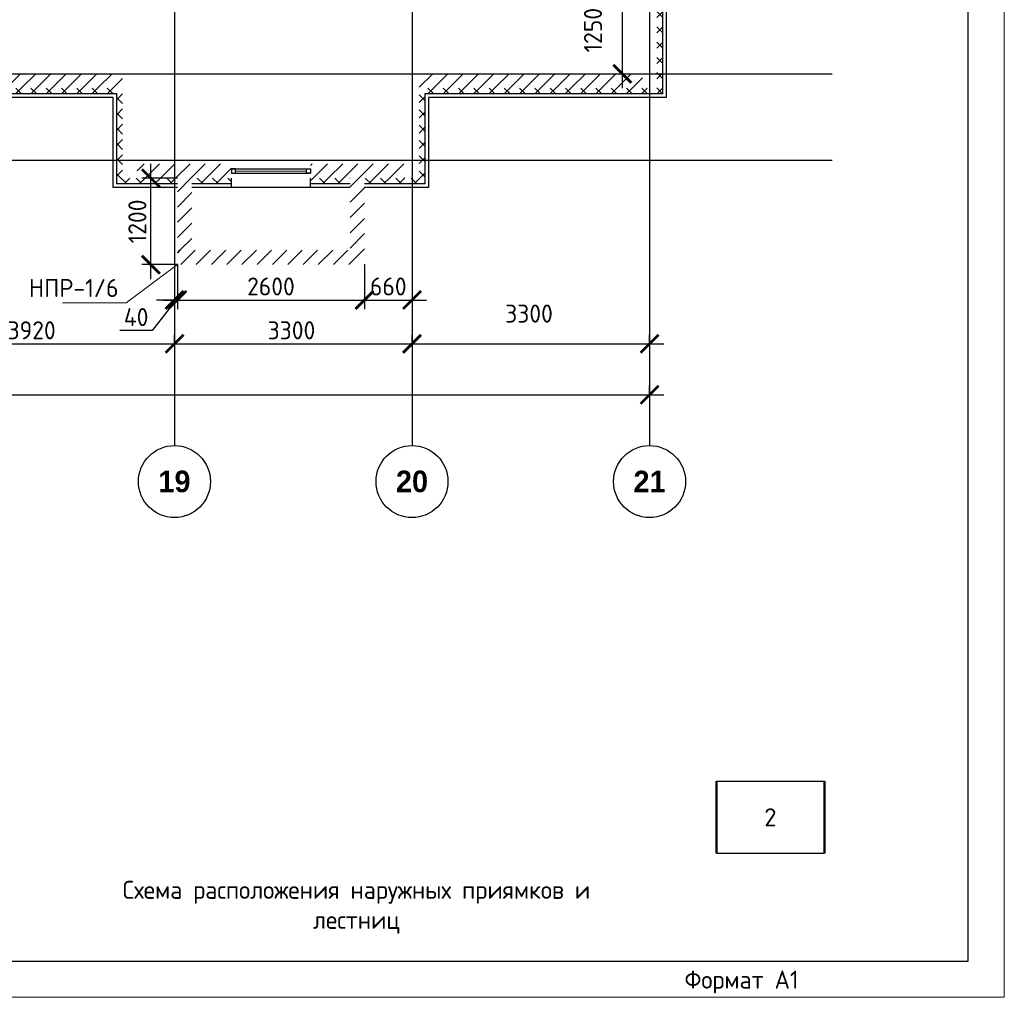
# Model space of a CAD drawing. Header units: millimetres. Extents: x 130535 to 1380046, y -231620 to 121434.
# Tile 27 of 135: x 284357 to 298036, y -52734 to -39157. Entities that reach past the tile are written whole.
import ezdxf

# ---------------------------------------------------------------- set-up
doc = ezdxf.new("R2010")
doc.units = ezdxf.units.MM
doc.linetypes.add('______5', pattern=[1.1, 0.8, -0.1, 0.1, -0.1])
doc.linetypes.add('DASHDOT_axis', pattern=[24, 20, -1.5, 1, -1.5])
doc.layers.get('DEFPOINTS').update_dxf_attribs({"lineweight": 0})
for name, color, linetype, lineweight in [('Standard', 7, 'Continuous', 25), ('АС-Таблицы', 7, 'Continuous', 20), ('Двери', 7, 'Continuous', 25), ('Колонны текст', 7, 'Continuous', 0), ('Общий01', 7, 'Continuous', 13), ('Оси', 7, '______5', 18), ('Размерная линия_ общее', 7, 'Continuous', 18), ('РАЗМЕРЫ', 7, 'Continuous', 9), ('Стена_ бетон несущ.', 7, 'Continuous', 70), ('Текст', 7, 'Continuous', 25), ('ТОНКИЕ', 7, 'Continuous', 9)]:
    doc.layers.add(name, color=color, linetype=linetype, lineweight=lineweight)
doc.layers.add('ТОЛСТЫЕ_ОСНОВНЫЕ', color=7, linetype='Continuous')
doc.styles.add('Century Gothic', font='GOTHIC.TTF')
doc.styles.add('GOST-2.304_Type-B', font='GOST_Common.ttf')
doc.styles.add('style1', font='GOST_Common.ttf', dxfattribs={"height": 500})
doc.styles.add('ГОСТ', font='isocpeur.TTF')
doc.dimstyles.new('СПДС', dxfattribs={"dimscale": 100, "dimtxt": 2.5, "dimasz": 2.5, "dimexe": 1.25, "dimexo": 0, "dimtad": 1, "dimdec": 0, "dimtxsty": 'GOST-2.304_Type-B', "dimblk": 'ARCHTICK', "dimcen": 2.5, "dimdle": 2, "dimadec": 0, "dimazin": 2, "dimtfac": 0.75, "dimtdec": 0, "dimtmove": 1, "dimatfit": 3, "dimfxl": 1, "dimtolj": 1, "dimarcsym": 1})
pattern_1 = [(45, (387224.73, -49905.39), (-106.06602, 106.06602), []), (135, (387224.73, -49905.39), (-106.06602, -106.06602), [])]
pattern_2 = [(45, (387224.73, -49905.4), (-212.132, 212.132), []), (45, (387118.66, -49799.32), (-212.132, 212.132), [])]

# ---------------------------------------------------------------- blocks, each defined once
blk = doc.blocks.new('*T11')
at = {"layer": 'АС-Таблицы', "color": 0, "linetype": 'ByBlock', "lineweight": -2}
for p, q in [((0, 0), (1500, 0)), ((0, -1000), (1500, -1000))]:
    blk.add_line(p, q, dxfattribs=at)
at = {"layer": 'АС-Таблицы', "color": 0, "linetype": 'ByBlock', "lineweight": 50}
for p, q in [((0, 0), (0, -1000)), ((1500, 0), (1500, -1000))]:
    blk.add_line(p, q, dxfattribs=at)
at = {"layer": 'АС-Таблицы', "color": 0, "insert": (750, -500), "char_height": 250, "width": 1000, "attachment_point": 5, "style": 'ГОСТ'}
blk.add_mtext('2', dxfattribs=at)
blk = doc.blocks.new('*U1424')
at = {"layer": 'ТОЛСТЫЕ_ОСНОВНЫЕ'}
blk.add_lwpolyline([(20, 5), (836, 5), (836, 589), (20, 589)], close=True, dxfattribs=at)
at = {"layer": 'ТОНКИЕ'}
blk.add_lwpolyline([(0, 0), (841, 0), (841, 594), (0, 594)], close=True, dxfattribs=at)
at = {"layer": 'Текст', "style": 'style1'}
blk.add_text('Формат А1', height=2.5, dxfattribs=at).set_placement((796.57, 1.2))
blk = doc.blocks.new('_ArchTick')
at = {"color": 0, "linetype": 'ByBlock', "const_width": 0.15}
blk.add_lwpolyline([(-0.5, -0.5), (0.5, 0.5)], dxfattribs=at)
blk = doc.blocks.new('*D161')
at = {"layer": 'DEFPOINTS', "color": 0, "linetype": 'Continuous', "lineweight": 0, "transparency": 16777216}
for p in [(292730, -38659), (292730, -38659), (292730, -39909)]:
    blk.add_point(p, dxfattribs=at)
at = {"layer": 'Размерная линия_ общее', "color": 0, "linetype": 'Continuous', "lineweight": -2, "transparency": 16777216}
for p, q in [((292730, -40109), (292730, -38459)), ((292730, -38659), (292855, -38659)), ((292730, -39909), (292855, -39909))]:
    blk.add_line(p, q, dxfattribs=at)
at = {"layer": 'Размерная линия_ общее', "color": 0, "linetype": 'Continuous', "lineweight": -2, "transparency": 16777216, "xscale": 250, "yscale": 250, "zscale": 250}
for p, rotation in [((292730, -38659), 90), ((292730, -39909), 270)]:
    blk.add_blockref('_ArchTick', p, dxfattribs=dict(at, rotation=rotation))
at = {"layer": 'Размерная линия_ общее', "color": 0, "linetype": 'Continuous', "lineweight": 13, "transparency": 16777216, "insert": (292322, -39303), "char_height": 250, "width": 65.43, "attachment_point": 5, "rotation": 90, "style": 'GOST-2.304_Type-B'}
blk.add_mtext('\\A1;1250', dxfattribs=at)
blk = doc.blocks.new('NSY101')
at = {"color": 0, "linetype": 'ByBlock', "lineweight": -2}
blk.add_circle((0, 0), 0.05, dxfattribs=at)
blk = doc.blocks.new('СЛОЖНЫЙ_ОБЪЕКТ_72')
at = {"layer": 'Оси', "color": 16, "linetype": 'Continuous', "lineweight": 25, "transparency": 33554687, "xscale": 9.999999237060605, "yscale": 9.999999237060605, "zscale": 9.999999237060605}
blk.add_blockref('NSY101', (-100.725, 1.401), dxfattribs=at)
at = {"layer": 'Оси', "color": 16, "linetype": 'Continuous', "lineweight": 25, "transparency": 33554687, "insert": (-100.725, 1.401), "char_height": 0.3, "width": 0.62, "attachment_point": 5, "style": 'Century Gothic'}
blk.add_mtext('\\A1;{\\fCentury Gothic|i0|b1;\\H0.300000;\\W1.000000;\\C16;19}\\P', dxfattribs=at)
blk = doc.blocks.new('СЛОЖНЫЙ_ОБЪЕКТ_73')
at = {"layer": 'Оси', "color": 16, "linetype": 'Continuous', "lineweight": 25, "transparency": 33554687, "xscale": 9.999999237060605, "yscale": 9.999999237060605, "zscale": 9.999999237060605}
blk.add_blockref('NSY101', (-97.425, 1.401), dxfattribs=at)
at = {"layer": 'Оси', "color": 16, "linetype": 'Continuous', "lineweight": 25, "transparency": 33554687, "insert": (-97.425, 1.401), "char_height": 0.3, "width": 0.62, "attachment_point": 5, "style": 'Century Gothic'}
blk.add_mtext('\\A1;{\\fCentury Gothic|i0|b1;\\H0.300000;\\W1.000000;\\C16;20}\\P', dxfattribs=at)
blk = doc.blocks.new('СЛОЖНЫЙ_ОБЪЕКТ_74')
at = {"layer": 'Оси', "color": 16, "linetype": 'Continuous', "lineweight": 25, "transparency": 33554687, "xscale": 9.999999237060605, "yscale": 9.999999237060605, "zscale": 9.999999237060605}
blk.add_blockref('NSY101', (-94.125, 1.401), dxfattribs=at)
at = {"layer": 'Оси', "color": 16, "linetype": 'Continuous', "lineweight": 25, "transparency": 33554687, "insert": (-94.125, 1.401), "char_height": 0.3, "width": 0.62, "attachment_point": 5, "style": 'Century Gothic'}
blk.add_mtext('\\A1;{\\fCentury Gothic|i0|b1;\\H0.300000;\\W1.000000;\\C16;21}\\P', dxfattribs=at)
blk = doc.blocks.new('*D175')
at = {"layer": 'DEFPOINTS', "color": 0, "linetype": 'Continuous', "lineweight": 0, "transparency": 16777216}
for p in [(272068, -44366), (293108, -44366), (293108, -44366)]:
    blk.add_point(p, dxfattribs=at)
at = {"layer": 'РАЗМЕРЫ', "color": 0, "linetype": 'Continuous', "lineweight": -2, "transparency": 16777216}
for p, q in [((272068, -44366), (272068, -44241)), ((293108, -44366), (293108, -44241)), ((271868, -44366), (293308, -44366))]:
    blk.add_line(p, q, dxfattribs=at)
at = {"layer": 'РАЗМЕРЫ', "color": 0, "linetype": 'Continuous', "lineweight": -2, "transparency": 16777216, "xscale": 250, "yscale": 250, "zscale": 250, "rotation": 180}
blk.add_blockref('_ArchTick', (272068, -44366), dxfattribs=at)
at = {"layer": 'РАЗМЕРЫ', "color": 0, "linetype": 'Continuous', "lineweight": -2, "transparency": 16777216, "xscale": 250, "yscale": 250, "zscale": 250}
blk.add_blockref('_ArchTick', (293108, -44366), dxfattribs=at)
at = {"layer": 'РАЗМЕРЫ', "color": 0, "linetype": 'Continuous', "lineweight": 0, "transparency": 16777216, "insert": (281881, -44178), "char_height": 250, "width": 104.17, "attachment_point": 5, "style": 'GOST-2.304_Type-B'}
blk.add_mtext('\\A1;21040', dxfattribs=at)
blk = doc.blocks.new('*D152')
at = {"layer": 'DEFPOINTS', "color": 0, "linetype": 'Continuous', "lineweight": 0, "transparency": 16777216}
for p in [(282588, -43658), (286508, -43658), (286508, -43658)]:
    blk.add_point(p, dxfattribs=at)
at = {"layer": 'РАЗМЕРЫ', "color": 0, "linetype": 'Continuous', "lineweight": -2, "transparency": 16777216}
for p, q in [((282588, -43658), (282588, -43533)), ((286508, -43658), (286508, -43533)), ((282388, -43658), (286708, -43658))]:
    blk.add_line(p, q, dxfattribs=at)
at = {"layer": 'РАЗМЕРЫ', "color": 0, "linetype": 'Continuous', "lineweight": -2, "transparency": 16777216, "xscale": 250, "yscale": 250, "zscale": 250, "rotation": 180}
blk.add_blockref('_ArchTick', (282588, -43658), dxfattribs=at)
at = {"layer": 'РАЗМЕРЫ', "color": 0, "linetype": 'Continuous', "lineweight": -2, "transparency": 16777216, "xscale": 250, "yscale": 250, "zscale": 250}
blk.add_blockref('_ArchTick', (286508, -43658), dxfattribs=at)
at = {"layer": 'РАЗМЕРЫ', "color": 0, "linetype": 'Continuous', "lineweight": 0, "transparency": 16777216, "insert": (284523, -43471), "char_height": 250, "width": 83.33, "attachment_point": 5, "style": 'GOST-2.304_Type-B'}
blk.add_mtext('\\A1;3920', dxfattribs=at)
blk = doc.blocks.new('*D153')
at = {"layer": 'DEFPOINTS', "color": 0, "linetype": 'Continuous', "lineweight": 0, "transparency": 16777216}
for p in [(286508, -43658), (289808, -43658), (289808, -43658)]:
    blk.add_point(p, dxfattribs=at)
at = {"layer": 'РАЗМЕРЫ', "color": 0, "linetype": 'Continuous', "lineweight": -2, "transparency": 16777216}
for p, q in [((286508, -43658), (286508, -43533)), ((289808, -43658), (289808, -43533)), ((286308, -43658), (290008, -43658))]:
    blk.add_line(p, q, dxfattribs=at)
at = {"layer": 'РАЗМЕРЫ', "color": 0, "linetype": 'Continuous', "lineweight": -2, "transparency": 16777216, "xscale": 250, "yscale": 250, "zscale": 250, "rotation": 180}
blk.add_blockref('_ArchTick', (286508, -43658), dxfattribs=at)
at = {"layer": 'РАЗМЕРЫ', "color": 0, "linetype": 'Continuous', "lineweight": -2, "transparency": 16777216, "xscale": 250, "yscale": 250, "zscale": 250}
blk.add_blockref('_ArchTick', (289808, -43658), dxfattribs=at)
at = {"layer": 'РАЗМЕРЫ', "color": 0, "linetype": 'Continuous', "lineweight": 0, "transparency": 16777216, "insert": (288133, -43471), "char_height": 250, "width": 83.33, "attachment_point": 5, "style": 'GOST-2.304_Type-B'}
blk.add_mtext('\\A1;3300', dxfattribs=at)
blk = doc.blocks.new('*D154')
at = {"layer": 'DEFPOINTS', "color": 0, "linetype": 'Continuous', "lineweight": 0, "transparency": 16777216}
for p in [(289808, -43658), (293108, -43658), (293108, -43658)]:
    blk.add_point(p, dxfattribs=at)
at = {"layer": 'РАЗМЕРЫ', "color": 0, "linetype": 'Continuous', "lineweight": -2, "transparency": 16777216}
for p, q in [((289808, -43658), (289808, -43533)), ((293108, -43658), (293108, -43533)), ((289608, -43658), (293308, -43658))]:
    blk.add_line(p, q, dxfattribs=at)
at = {"layer": 'РАЗМЕРЫ', "color": 0, "linetype": 'Continuous', "lineweight": -2, "transparency": 16777216, "xscale": 250, "yscale": 250, "zscale": 250, "rotation": 180}
blk.add_blockref('_ArchTick', (289808, -43658), dxfattribs=at)
at = {"layer": 'РАЗМЕРЫ', "color": 0, "linetype": 'Continuous', "lineweight": -2, "transparency": 16777216, "xscale": 250, "yscale": 250, "zscale": 250}
blk.add_blockref('_ArchTick', (293108, -43658), dxfattribs=at)
at = {"layer": 'РАЗМЕРЫ', "color": 0, "linetype": 'Continuous', "lineweight": 0, "transparency": 16777216, "insert": (291433, -43239), "char_height": 250, "width": 83.33, "attachment_point": 5, "style": 'GOST-2.304_Type-B'}
blk.add_mtext('\\A1;3300', dxfattribs=at)
blk = doc.blocks.new('*D179')
at = {"layer": 'DEFPOINTS', "color": 0, "linetype": 'Continuous', "lineweight": 0, "transparency": 16777216}
for p in [(286548, -42559, -350), (289148, -42559, -350), (289148, -43050)]:
    blk.add_point(p, dxfattribs=at)
at = {"layer": 'РАЗМЕРЫ', "color": 0, "linetype": 'Continuous', "lineweight": -2, "transparency": 16777216}
for p, q in [((286548, -42559), (286548, -43175)), ((289148, -42559), (289148, -43175)), ((286348, -43050), (289348, -43050))]:
    blk.add_line(p, q, dxfattribs=at)
at = {"layer": 'РАЗМЕРЫ', "color": 0, "linetype": 'Continuous', "lineweight": -2, "transparency": 16777216, "xscale": 250, "yscale": 250, "zscale": 250, "rotation": 180}
blk.add_blockref('_ArchTick', (286548, -43050), dxfattribs=at)
at = {"layer": 'РАЗМЕРЫ', "color": 0, "linetype": 'Continuous', "lineweight": -2, "transparency": 16777216, "xscale": 250, "yscale": 250, "zscale": 250}
blk.add_blockref('_ArchTick', (289148, -43050), dxfattribs=at)
at = {"layer": 'РАЗМЕРЫ', "color": 0, "linetype": 'Continuous', "lineweight": 0, "transparency": 16777216, "insert": (287848, -42862), "char_height": 250, "attachment_point": 5, "style": 'GOST-2.304_Type-B'}
blk.add_mtext('\\A1;2600', dxfattribs=at)
blk = doc.blocks.new('*D180')
at = {"layer": 'DEFPOINTS', "color": 0, "linetype": 'Continuous', "lineweight": 0, "transparency": 16777216}
for p in [(286179, -41359), (286548, -41359, -350), (286548, -42559, -350)]:
    blk.add_point(p, dxfattribs=at)
at = {"layer": 'РАЗМЕРЫ', "color": 0, "linetype": 'Continuous', "lineweight": -2, "transparency": 16777216}
for p, q in [((286179, -42759), (286179, -41159)), ((286548, -41359), (286054, -41359)), ((286548, -42559), (286054, -42559))]:
    blk.add_line(p, q, dxfattribs=at)
at = {"layer": 'РАЗМЕРЫ', "color": 0, "linetype": 'Continuous', "lineweight": -2, "transparency": 16777216, "xscale": 250, "yscale": 250, "zscale": 250}
for p, rotation in [((286179, -41359), 90), ((286179, -42559), 270)]:
    blk.add_blockref('_ArchTick', p, dxfattribs=dict(at, rotation=rotation))
at = {"layer": 'РАЗМЕРЫ', "color": 0, "linetype": 'Continuous', "lineweight": 0, "transparency": 16777216, "insert": (285992, -41959), "char_height": 250, "attachment_point": 5, "rotation": 90, "style": 'GOST-2.304_Type-B'}
blk.add_mtext('\\A1;1200', dxfattribs=at)
blk = doc.blocks.new('*D181')
at = {"layer": 'DEFPOINTS', "color": 0, "linetype": 'Continuous', "lineweight": 0, "transparency": 16777216}
for p in [(286508, -40306), (286548, -42559), (286508, -43050)]:
    blk.add_point(p, dxfattribs=at)
at = {"layer": 'РАЗМЕРЫ', "color": 0, "linetype": 'Continuous', "lineweight": -2, "transparency": 16777216}
for p, q in [((286508, -40306), (286508, -43175)), ((286548, -42559), (286548, -43175)), ((286528, -43050), (286200, -43474)), ((286508, -43050), (286258, -43050)), ((286548, -43050), (286508, -43050)), ((286548, -43050), (286508, -43050)), ((286548, -43050), (286798, -43050)), ((286200, -43474), (285750, -43474))]:
    blk.add_line(p, q, dxfattribs=at)
at = {"layer": 'РАЗМЕРЫ', "color": 0, "linetype": 'Continuous', "lineweight": -2, "transparency": 16777216, "xscale": 250, "yscale": 250, "zscale": 250}
blk.add_blockref('_ArchTick', (286508, -43050), dxfattribs=at)
at = {"layer": 'РАЗМЕРЫ', "color": 0, "linetype": 'Continuous', "lineweight": -2, "transparency": 16777216, "xscale": 250, "yscale": 250, "zscale": 250, "rotation": 180}
blk.add_blockref('_ArchTick', (286548, -43050), dxfattribs=at)
at = {"layer": 'РАЗМЕРЫ', "color": 0, "linetype": 'Continuous', "lineweight": 0, "transparency": 16777216, "insert": (285975, -43287), "char_height": 250, "attachment_point": 5, "style": 'GOST-2.304_Type-B'}
blk.add_mtext('\\A1;40', dxfattribs=at)
blk = doc.blocks.new('*D182')
at = {"layer": 'DEFPOINTS', "color": 0, "linetype": 'Continuous', "lineweight": 0, "transparency": 16777216}
for p in [(289808, -40368), (289148, -42630), (289808, -43050)]:
    blk.add_point(p, dxfattribs=at)
at = {"layer": 'РАЗМЕРЫ', "color": 0, "linetype": 'Continuous', "lineweight": -2, "transparency": 16777216}
for p, q in [((289808, -40368), (289808, -43175)), ((289148, -42630), (289148, -43175)), ((288948, -43050), (290008, -43050))]:
    blk.add_line(p, q, dxfattribs=at)
at = {"layer": 'РАЗМЕРЫ', "color": 0, "linetype": 'Continuous', "lineweight": -2, "transparency": 16777216, "xscale": 250, "yscale": 250, "zscale": 250, "rotation": 180}
blk.add_blockref('_ArchTick', (289148, -43050), dxfattribs=at)
at = {"layer": 'РАЗМЕРЫ', "color": 0, "linetype": 'Continuous', "lineweight": -2, "transparency": 16777216, "xscale": 250, "yscale": 250, "zscale": 250}
blk.add_blockref('_ArchTick', (289808, -43050), dxfattribs=at)
at = {"layer": 'РАЗМЕРЫ', "color": 0, "linetype": 'Continuous', "lineweight": 0, "transparency": 16777216, "insert": (289478, -42862), "char_height": 250, "attachment_point": 5, "style": 'GOST-2.304_Type-B'}
blk.add_mtext('\\A1;660', dxfattribs=at)

msp = doc.modelspace()

# ---------------------------------------------------------------- hatches: boundary and pattern name
at = {"layer": 'Общий01', "linetype": 'Continuous', "lineweight": 13, "transparency": 33554687}
h = msp.add_hatch(dxfattribs=at)
h.set_pattern_fill('__________6', scale=100, style=0, pattern_type=2)
h.set_pattern_definition(pattern_1)
h.paths.add_polyline_path([(293287.8, -26928.5), (286677.8, -26928.5), (286677.8, -26678.5), (286597.8, -26678.5), (286597.8, -27008.5), (293207.8, -27008.5), (293207.8, -40108.5), (289907.8, -40108.5), (289907.8, -41358.5), (289147.8, -41358.5), (289147.8, -41438.5), (289987.8, -41438.5), (289987.8, -40188.5), (293287.8, -40188.5)], flags=0)
h = msp.add_hatch(dxfattribs=at)
h.set_pattern_fill('__________6', scale=100, style=0, pattern_type=2)
h.set_pattern_definition(pattern_1)
h.paths.add_polyline_path([(268947.8, -41438.5), (268947.8, -40188.5), (275187.8, -40188.5), (275187.8, -41438.5), (279467.8, -41438.5), (279467.8, -40188.5), (285707.8, -40188.5), (285707.8, -41438.5), (286547.8, -41438.5), (286547.8, -41358.5), (285787.8, -41358.5), (285787.8, -40108.5), (279387.8, -40108.5), (279387.8, -41358.5), (275267.8, -41358.5), (275267.8, -40108.5), (268867.8, -40108.5), (268867.8, -41358.5), (268107.8, -41358.5), (268107.8, -41438.5)], flags=0)
h = msp.add_hatch(dxfattribs=at)
h.set_pattern_fill('__________6', scale=100, style=0, pattern_type=2)
h.set_pattern_definition(pattern_1)
h.paths.add_polyline_path([(287297.8, -41438.5), (287297.8, -41358.5), (286747.8, -41358.5), (286747.8, -41438.5)], flags=0)
h = msp.add_hatch(dxfattribs=at)
h.set_pattern_fill('__________6', scale=100, style=0, pattern_type=2)
h.set_pattern_definition(pattern_1)
h.paths.add_polyline_path([(288947.8, -41438.5), (288947.8, -41358.5), (288397.8, -41358.5), (288397.8, -41438.5)], flags=0)
at = {"layer": 'Стена_ бетон несущ.', "linetype": 'Continuous', "lineweight": 35, "transparency": 33554687}
h = msp.add_hatch(dxfattribs=at)
h.set_pattern_fill('__________5', scale=100, style=0, pattern_type=2)
h.set_pattern_definition(pattern_2)
h.paths.add_polyline_path([(285787.8, -39908.5), (282687.8, -39908.5), (282687.8, -40108.5), (285787.8, -40108.5)], flags=0)
h = msp.add_hatch(dxfattribs=at)
h.set_pattern_fill('__________5', scale=100, style=0, pattern_type=2)
h.set_pattern_definition(pattern_2)
h.paths.add_polyline_path([(293007.8, -39908.5), (289907.8, -39908.5), (289907.8, -40108.5), (293007.8, -40108.5)], flags=0)
h = msp.add_hatch(dxfattribs=at)
h.set_pattern_fill('__________5', scale=100, style=0, pattern_type=2)
h.set_pattern_definition(pattern_2)
h.paths.add_polyline_path([(287297.8, -41358.5), (287297.8, -41158.5), (285987.8, -41158.5), (285987.8, -41358.5)], flags=0)
h = msp.add_hatch(dxfattribs=at)
h.set_pattern_fill('__________5', scale=100, style=0, pattern_type=2)
h.set_pattern_definition(pattern_2)
h.paths.add_polyline_path([(289707.8, -41158.5), (288397.8, -41158.5), (288397.8, -41358.5), (289707.8, -41358.5)], flags=0)
h = msp.add_hatch(dxfattribs=at)
h.set_pattern_fill('__________5', scale=100, style=0, pattern_type=2)
h.set_pattern_definition(pattern_2)
h.paths.add_polyline_path([(286547.8, -41358.5), (286547.8, -42358.5), (286747.8, -42358.5), (286747.8, -41358.5)], flags=0)
h = msp.add_hatch(dxfattribs=at)
h.set_pattern_fill('__________5', scale=100, style=0, pattern_type=2)
h.set_pattern_definition(pattern_2)
h.paths.add_polyline_path([(289147.8, -42358.5), (289147.8, -41358.5), (288947.8, -41358.5), (288947.8, -42358.5)], flags=0)
h = msp.add_hatch(dxfattribs=at)
h.set_pattern_fill('__________5', scale=100, style=0, pattern_type=2)
h.set_pattern_definition(pattern_2)
h.paths.add_polyline_path([(286547.8, -42558.5), (289147.8, -42558.5), (289147.8, -42358.5), (286547.8, -42358.5)], flags=0)

# ---------------------------------------------------------------- linework, layer by layer
at = {"color": 7, "linetype": 'DASHDOT_axis'}
for p, q in [((286507.8, -24555.5), (286507.8, -45070.9)), ((289807.8, -24555.5), (289807.8, -45070.9)), ((293107.8, -24555.5), (293107.8, -45070.9)), ((217262.6, -39908.5), (295644.3, -39908.5)), ((217262.6, -41108.5), (295644.3, -41108.5))]:
    msp.add_line(p, q, dxfattribs=at)
at = {"layer": 'Standard', "color": 7, "linetype": 'Continuous', "lineweight": 25, "transparency": 33554687}
for p, q in [((287353.8, -41230.5), (287297.8, -41230.5)), ((287297.8, -41230.5), (287297.8, -41286.5)), ((287297.8, -41230.5), (288397.8, -41230.5)), ((287297.8, -41286.5), (287353.8, -41286.5)), ((287297.8, -41286.5), (288397.8, -41286.5)), ((287353.8, -41286.5), (287353.8, -41230.5)), ((288341.8, -41286.5), (288341.8, -41230.5)), ((288341.8, -41230.5), (288397.8, -41230.5)), ((288397.8, -41286.5), (288341.8, -41286.5)), ((288397.8, -41230.5), (288397.8, -41286.5))]:
    msp.add_line(p, q, dxfattribs=at)
at = {"layer": 'Standard', "color": 7, "linetype": 'Continuous', "lineweight": 13, "transparency": 33554687}
msp.add_3dface([(288341.8, -41258.5, -1794), (288341.8, -41258.5, -606), (287353.8, -41258.5, -606), (287353.8, -41258.5, -1794)], dxfattribs=at)
at = {"layer": 'Колонны текст', "color": 7, "linetype": 'Continuous', "lineweight": 0}
msp.add_lwpolyline([(286547.8, -42558.5), (285834.9, -43088.5), (284951.4, -43088.5)], dxfattribs=at)
at = {"layer": 'Общий01', "color": 7, "linetype": 'Continuous', "lineweight": 25, "transparency": 33554687}
for p, q in [((293287.8, -26928.5), (293287.8, -40188.5)), ((293337.8, -26878.5), (293337.8, -40238.5)), ((285707.8, -40188.5), (279467.8, -40188.5)), ((285707.8, -41438.5), (285707.8, -40188.5)), ((289987.8, -40188.5), (289987.8, -41438.5)), ((293287.8, -40188.5), (289987.8, -40188.5)), ((285657.8, -40238.5), (279517.8, -40238.5)), ((285657.8, -41488.5), (285657.8, -40238.5)), ((290037.8, -40238.5), (290037.8, -41488.5)), ((293337.8, -40238.5), (290037.8, -40238.5)), ((286547.8, -41438.5), (285707.8, -41438.5)), ((287297.8, -41438.5), (286747.8, -41438.5)), ((287297.8, -41488.5), (287297.8, -41358.5)), ((288397.8, -41488.5), (288397.8, -41358.5)), ((288947.8, -41438.5), (288397.8, -41438.5)), ((289987.8, -41438.5), (289147.8, -41438.5)), ((286547.8, -41488.5), (285657.8, -41488.5)), ((288947.8, -41488.5), (286747.8, -41488.5)), ((290037.8, -41488.5), (289147.8, -41488.5))]:
    msp.add_line(p, q, dxfattribs=at)

# ---------------------------------------------------------------- block references
at = {"color": 7, "xscale": 100, "yscale": 100, "zscale": 100}
msp.add_blockref('*U1424', (213936.3, -52733.6), dxfattribs=at)
msp.add_blockref('*T11', (294036.3, -49733.6))
at = {"layer": 'Оси', "color": 7, "linetype": 'Continuous', "lineweight": 25, "transparency": 33554687, "xscale": 1000, "yscale": 1000, "zscale": 1000}
for name in ['СЛОЖНЫЙ_ОБЪЕКТ_72', 'СЛОЖНЫЙ_ОБЪЕКТ_73', 'СЛОЖНЫЙ_ОБЪЕКТ_74']:
    msp.add_blockref(name, (387232.5, -46972.2), dxfattribs=at)

# ---------------------------------------------------------------- texts
at = {"color": 7, "linetype": 'Continuous', "lineweight": 30, "insert": (289036.3, -51483.6), "char_height": 250, "width": 7000, "attachment_point": 5, "style": 'GOST-2.304_Type-B'}
msp.add_mtext('Схема расположения наружных приямков и лестниц', dxfattribs=at)
at = {"layer": 'Двери', "color": 7, "linetype": 'Continuous', "lineweight": 13, "transparency": 33554687, "insert": (287999.4, -40822), "char_height": 250, "width": 796.667, "attachment_point": 5, "style": 'Century Gothic'}
msp.add_mtext('\\A1;{\\fCentury Gothic|i0|b1;\\H0.250000;\\W0.800000;\\c3254825728;ОП-1}\\P', dxfattribs=at)
at = {"layer": 'Колонны текст', "color": 7, "linetype": 'Continuous', "lineweight": 0, "insert": (284486.1, -42758.5), "char_height": 250, "attachment_point": 1, "style": 'GOST-2.304_Type-B'}
msp.add_mtext_dynamic_manual_height_columns('\\pxt1;НПР-1/6', width=725.06, gutter_width=12.5, heights=[0], dxfattribs=at)

# ---------------------------------------------------------------- dimensions: what is measured, and where the dimension line sits
at = {"layer": 'Размерная линия_ общее', "color": 7, "linetype": 'Continuous', "lineweight": 13, "transparency": 33554687}
dim = msp.add_linear_dim(base=(292729.7, -38658.5), p1=(292729.7, -39908.5), p2=(292729.7, -38658.5), angle=90, dimstyle='СПДС', override={"dimtxt": 2.5, "dimgap": 0.625}, dxfattribs=at)
dim.commit()
dim.dimension.update_dxf_attribs({"geometry": '*D161', "text_midpoint": (292509.4, -39303.3), "dimtype": 160})
at = {"layer": 'РАЗМЕРЫ', "color": 7, "linetype": 'Continuous', "lineweight": 0}
for base, p1, p2, picture, middle in [((286507.8, -43049.5), (286547.8, -42558.5), (286507.8, -40305.6), '*D181', (286137.2, -43474.2)), ((286507.8, -43658.1), (282587.8, -43658.1), (286507.8, -43658.1), '*D152', (284522.6, -43658.1)), ((289807.8, -43658.1), (286507.8, -43658.1), (289807.8, -43658.1), '*D153', (288132.6, -43658.1)), ((293107.8, -44365.5), (272067.8, -44365.5), (293107.8, -44365.5), '*D175', (281880.9, -44365.5))]:
    dim = msp.add_linear_dim(base=base, p1=p1, p2=p2, dimstyle='СПДС', dxfattribs=at)
    dim.commit()
    dim.dimension.update_dxf_attribs({"geometry": picture, "text_midpoint": middle, "dimtype": 160})
for base, p1, p2, picture, middle in [((289807.8, -43049.5), (289147.8, -42629.8), (289807.8, -40367.9), '*D182', (289477.8, -42862)), ((289147.8, -43049.5), (286547.8, -42558.5, -350), (289147.8, -42558.5, -350), '*D179', (287847.8, -42862))]:
    dim = msp.add_linear_dim(base=base, p1=p1, p2=p2, dimstyle='СПДС', dxfattribs=at)
    dim.commit()
    dim.dimension.update_dxf_attribs({"geometry": picture, "text_midpoint": middle})
dim = msp.add_linear_dim(base=(286179.5, -41358.5), p1=(286547.8, -42558.5, -350), p2=(286547.8, -41358.5, -350), angle=90, dimstyle='СПДС', override={"dimtxt": 2.5, "dimgap": 0.625}, dxfattribs=at)
dim.commit()
dim.dimension.update_dxf_attribs({"geometry": '*D180', "text_midpoint": (285992, -41958.5)})
dim = msp.add_linear_dim(base=(293107.8, -43658.1), p1=(289807.8, -43658.1), p2=(293107.8, -43658.1), dimstyle='СПДС', override={"dimtxt": 2.5, "dimgap": 0.625}, dxfattribs=at)
dim.commit()
dim.dimension.update_dxf_attribs({"geometry": '*D154', "text_midpoint": (291432.6, -43426.9), "dimtype": 160})

doc.saveas('drawing.dxf')
